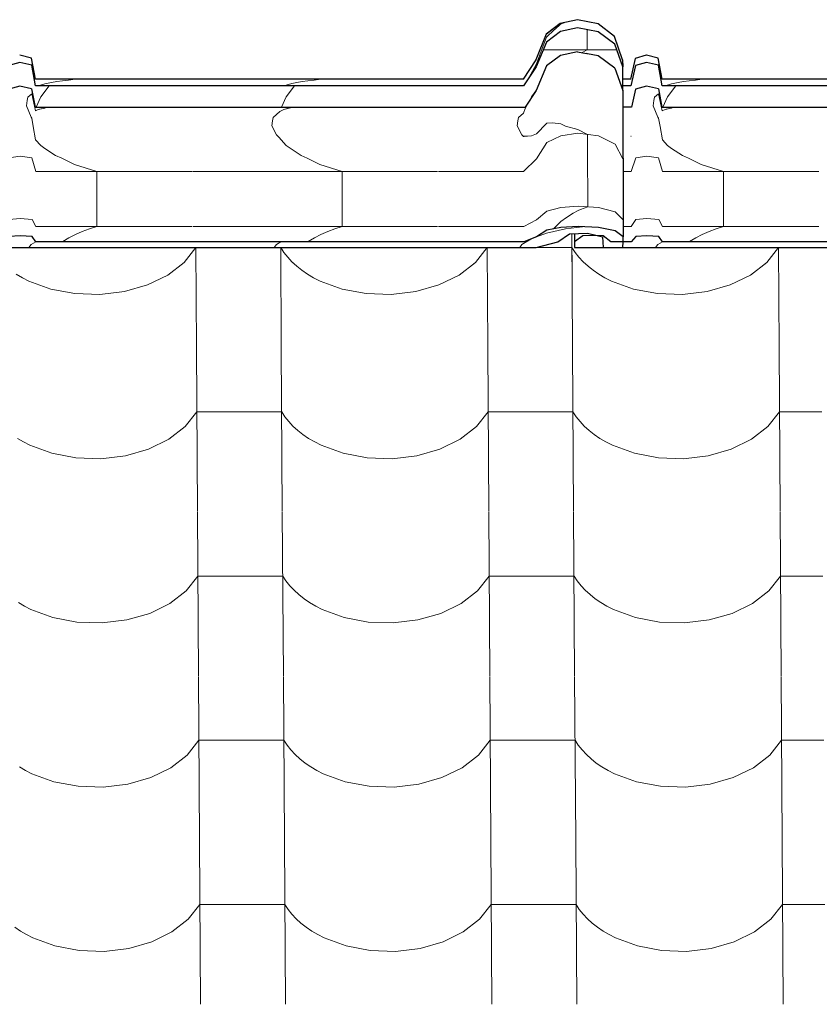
# Model space of a CAD drawing. Header units: millimetres. Extents: x -29001 to 109416, y -1251 to 13451.
# Tile 44 of 163: x -17804 to -17351, y 10428 to 10985. Entities that reach past the tile are written whole.
import ezdxf

# ---------------------------------------------------------------- set-up
doc = ezdxf.new("R2010")
doc.units = ezdxf.units.MM
doc.header["$MEASUREMENT"] = 0
for name, color, linetype in [('POHLED JIŽNÍ_1_Konstrukce - nosné', 7, 'Continuous'), ('POHLED JIŽNÍ_1_Nové_Konstrukce - krov', 7, 'Continuous'), ('POHLED JIŽNÍ_1_Nové_Konstrukce - střechy a skořepiny', 7, 'Continuous'), ('POHLED JIŽNÍ_1_Nové_Výplně - Povrchové', 7, 'Continuous')]:
    doc.layers.add(name, color=color, linetype=linetype)

# ---------------------------------------------------------------- blocks, each defined once
blk = doc.blocks.new('*X1', base_point=(-31394.74, -25864.88))
at = {"layer": 'POHLED JIŽNÍ_1_Nové_Výplně - Povrchové', "color": 21, "linetype": 'Continuous', "lineweight": 20, "true_color": 0xffaaaa}
for p, q in [((-17491.1, 10864.03), (-17490.7, 10799.61)), ((-17710.7, 10847.74), (-17704.11, 10856.09)), ((-17704.08, 10856.09), (-17703.73, 10799.61)), ((-17656.05, 10856.09), (-17655.7, 10799.61)), ((-17656.03, 10856.09), (-17654.21, 10853.33)), ((-17654.21, 10853.33), (-17652.07, 10850.64)), ((-17545.7, 10847.74), (-17539.12, 10856.09)), ((-17539.09, 10856.09), (-17538.73, 10799.61)), ((-17491.05, 10856.13), (-17511.12, 10856.13)), ((-17491.05, 10856.13), (-17489.21, 10853.33)), ((-17489.21, 10853.33), (-17487.07, 10850.64)), ((-17380.71, 10847.74), (-17374.12, 10856.09)), ((-17374.09, 10856.09), (-17373.74, 10799.61)), ((-17719.97, 10840.57), (-17710.7, 10847.74)), ((-17652.07, 10850.64), (-17649.65, 10848.05)), ((-17649.65, 10848.05), (-17646.95, 10845.59)), ((-17554.97, 10840.57), (-17545.7, 10847.74)), ((-17487.07, 10850.64), (-17484.65, 10848.05)), ((-17484.65, 10848.05), (-17481.95, 10845.59)), ((-17389.97, 10840.57), (-17380.71, 10847.74)), ((-17805.79, 10841.08), (-17802.37, 10839.06)), ((-17731.41, 10834.98), (-17719.97, 10840.57)), ((-17646.95, 10845.59), (-17644, 10843.26)), ((-17644, 10843.26), (-17640.8, 10841.08)), ((-17640.8, 10841.08), (-17637.37, 10839.06)), ((-17566.41, 10834.98), (-17554.97, 10840.57)), ((-17481.95, 10845.59), (-17479, 10843.26)), ((-17479, 10843.26), (-17475.8, 10841.08)), ((-17475.8, 10841.08), (-17472.37, 10839.06)), ((-17401.41, 10834.98), (-17389.97, 10840.57)), ((-17802.37, 10839.06), (-17798.74, 10837.21)), ((-17798.74, 10837.21), (-17786.26, 10832.64)), ((-17744.44, 10831.25), (-17731.41, 10834.98)), ((-17637.37, 10839.06), (-17633.74, 10837.21)), ((-17633.74, 10837.21), (-17621.27, 10832.64)), ((-17579.45, 10831.25), (-17566.41, 10834.98)), ((-17472.37, 10839.06), (-17468.74, 10837.21)), ((-17468.74, 10837.21), (-17456.27, 10832.64)), ((-17414.45, 10831.25), (-17401.41, 10834.98)), ((-17786.26, 10832.64), (-17772.59, 10830.05)), ((-17772.59, 10830.05), (-17758.41, 10829.58)), ((-17758.41, 10829.58), (-17744.44, 10831.25)), ((-17621.27, 10832.64), (-17607.59, 10830.05)), ((-17607.59, 10830.05), (-17593.41, 10829.58)), ((-17593.41, 10829.58), (-17579.45, 10831.25)), ((-17456.27, 10832.64), (-17442.59, 10830.05)), ((-17442.59, 10830.05), (-17428.41, 10829.58)), ((-17428.41, 10829.58), (-17414.45, 10831.25)), ((-17703.73, 10799.27), (-17703.15, 10706.6)), ((-17655.69, 10799.27), (-17655.12, 10706.6)), ((-17538.73, 10799.27), (-17538.15, 10706.6)), ((-17490.7, 10799.27), (-17490.12, 10706.6)), ((-17373.73, 10799.27), (-17373.15, 10706.6)), ((-17710.12, 10754.73), (-17703.5, 10763.12)), ((-17679.49, 10763.12), (-17703.5, 10763.12)), ((-17655.47, 10763.12), (-17679.49, 10763.12)), ((-17655.47, 10763.12), (-17653.63, 10760.33)), ((-17545.12, 10754.73), (-17538.51, 10763.12)), ((-17514.49, 10763.12), (-17538.51, 10763.12)), ((-17490.47, 10763.12), (-17514.49, 10763.12)), ((-17490.47, 10763.12), (-17488.63, 10760.33)), ((-17380.12, 10754.73), (-17373.51, 10763.12)), ((-17349.49, 10763.12), (-17373.51, 10763.12)), ((-17653.63, 10760.33), (-17651.49, 10757.63)), ((-17651.49, 10757.63), (-17649.07, 10755.04)), ((-17488.63, 10760.33), (-17486.49, 10757.63)), ((-17486.49, 10757.63), (-17484.07, 10755.04)), ((-17719.38, 10747.56), (-17710.12, 10754.73)), ((-17649.07, 10755.04), (-17646.37, 10752.58)), ((-17646.37, 10752.58), (-17643.41, 10750.25)), ((-17554.39, 10747.56), (-17545.12, 10754.73)), ((-17484.07, 10755.04), (-17481.37, 10752.58)), ((-17481.37, 10752.58), (-17478.42, 10750.25)), ((-17389.39, 10747.56), (-17380.12, 10754.73)), ((-17805.21, 10748.07), (-17801.79, 10746.05)), ((-17801.79, 10746.05), (-17798.16, 10744.21)), ((-17730.83, 10741.97), (-17719.38, 10747.56)), ((-17643.41, 10750.25), (-17640.22, 10748.07)), ((-17640.22, 10748.07), (-17636.79, 10746.05)), ((-17636.79, 10746.05), (-17633.16, 10744.21)), ((-17565.83, 10741.97), (-17554.39, 10747.56)), ((-17478.42, 10750.25), (-17475.22, 10748.07)), ((-17475.22, 10748.07), (-17471.79, 10746.05)), ((-17471.79, 10746.05), (-17468.16, 10744.21)), ((-17400.83, 10741.97), (-17389.39, 10747.56)), ((-17798.16, 10744.21), (-17785.68, 10739.63)), ((-17743.86, 10738.24), (-17730.83, 10741.97)), ((-17633.16, 10744.21), (-17620.69, 10739.63)), ((-17578.86, 10738.24), (-17565.83, 10741.97)), ((-17468.16, 10744.21), (-17455.69, 10739.63)), ((-17413.87, 10738.24), (-17400.83, 10741.97)), ((-17785.68, 10739.63), (-17772.01, 10737.05)), ((-17772.01, 10737.05), (-17757.83, 10736.57)), ((-17757.83, 10736.57), (-17743.86, 10738.24)), ((-17620.69, 10739.63), (-17607.01, 10737.05)), ((-17607.01, 10737.05), (-17592.83, 10736.57)), ((-17592.83, 10736.57), (-17578.86, 10738.24)), ((-17455.69, 10739.63), (-17442.01, 10737.05)), ((-17442.01, 10737.05), (-17427.83, 10736.57)), ((-17427.83, 10736.57), (-17413.87, 10738.24)), ((-17703.15, 10706.27), (-17702.57, 10613.59)), ((-17655.11, 10706.27), (-17654.53, 10613.59)), ((-17538.15, 10706.27), (-17537.57, 10613.59)), ((-17490.12, 10706.27), (-17489.54, 10613.59)), ((-17373.15, 10706.27), (-17372.57, 10613.59)), ((-17709.54, 10661.72), (-17702.92, 10670.11)), ((-17678.9, 10670.11), (-17702.92, 10670.11)), ((-17654.89, 10670.11), (-17678.9, 10670.11)), ((-17654.89, 10670.11), (-17653.05, 10667.32)), ((-17544.54, 10661.72), (-17537.92, 10670.11)), ((-17513.91, 10670.11), (-17537.92, 10670.11)), ((-17489.89, 10670.11), (-17513.91, 10670.11)), ((-17489.89, 10670.11), (-17488.05, 10667.32)), ((-17379.54, 10661.72), (-17372.93, 10670.11)), ((-17348.91, 10670.11), (-17372.93, 10670.11)), ((-17653.05, 10667.32), (-17650.91, 10664.62)), ((-17650.91, 10664.62), (-17648.48, 10662.03)), ((-17648.48, 10662.03), (-17645.79, 10659.57)), ((-17488.05, 10667.32), (-17485.91, 10664.62)), ((-17485.91, 10664.62), (-17483.49, 10662.03)), ((-17483.49, 10662.03), (-17480.79, 10659.57)), ((-17718.8, 10654.55), (-17709.54, 10661.72)), ((-17645.79, 10659.57), (-17642.83, 10657.24)), ((-17642.83, 10657.24), (-17639.63, 10655.06)), ((-17553.8, 10654.55), (-17544.54, 10661.72)), ((-17480.79, 10659.57), (-17477.83, 10657.24)), ((-17477.83, 10657.24), (-17474.64, 10655.06)), ((-17388.81, 10654.55), (-17379.54, 10661.72)), ((-17804.63, 10655.06), (-17801.21, 10653.04)), ((-17801.21, 10653.04), (-17797.57, 10651.2)), ((-17797.57, 10651.2), (-17785.1, 10646.62)), ((-17730.24, 10648.96), (-17718.8, 10654.55)), ((-17639.63, 10655.06), (-17636.21, 10653.04)), ((-17636.21, 10653.04), (-17632.58, 10651.2)), ((-17632.58, 10651.2), (-17620.1, 10646.62)), ((-17565.25, 10648.96), (-17553.8, 10654.55)), ((-17474.64, 10655.06), (-17471.21, 10653.04)), ((-17471.21, 10653.04), (-17467.58, 10651.2)), ((-17467.58, 10651.2), (-17455.11, 10646.62)), ((-17400.25, 10648.96), (-17388.81, 10654.55)), ((-17785.1, 10646.62), (-17771.43, 10644.04)), ((-17757.24, 10643.57), (-17743.28, 10645.24)), ((-17743.28, 10645.24), (-17730.24, 10648.96)), ((-17620.1, 10646.62), (-17606.43, 10644.04)), ((-17592.25, 10643.57), (-17578.28, 10645.24)), ((-17578.28, 10645.24), (-17565.25, 10648.96)), ((-17455.11, 10646.62), (-17441.43, 10644.04)), ((-17427.25, 10643.57), (-17413.29, 10645.24)), ((-17413.29, 10645.24), (-17400.25, 10648.96)), ((-17771.43, 10644.04), (-17757.24, 10643.57)), ((-17606.43, 10644.04), (-17592.25, 10643.57)), ((-17441.43, 10644.04), (-17427.25, 10643.57)), ((-17702.57, 10613.26), (-17701.99, 10520.58)), ((-17654.53, 10613.26), (-17653.95, 10520.58)), ((-17537.57, 10613.26), (-17536.99, 10520.58)), ((-17489.53, 10613.26), (-17488.95, 10520.58)), ((-17372.57, 10613.26), (-17371.99, 10520.58)), ((-17708.96, 10568.71), (-17702.34, 10577.1)), ((-17678.32, 10577.1), (-17702.34, 10577.1)), ((-17654.31, 10577.1), (-17678.32, 10577.1)), ((-17654.31, 10577.1), (-17652.46, 10574.31)), ((-17652.46, 10574.31), (-17650.33, 10571.61)), ((-17543.96, 10568.71), (-17537.34, 10577.1)), ((-17513.33, 10577.1), (-17537.34, 10577.1)), ((-17489.31, 10577.1), (-17513.33, 10577.1)), ((-17489.31, 10577.1), (-17487.47, 10574.31)), ((-17487.47, 10574.31), (-17485.33, 10571.61)), ((-17378.96, 10568.71), (-17372.35, 10577.1)), ((-17348.33, 10577.1), (-17372.35, 10577.1)), ((-17718.22, 10561.54), (-17708.96, 10568.71)), ((-17650.33, 10571.61), (-17647.9, 10569.02)), ((-17647.9, 10569.02), (-17645.21, 10566.56)), ((-17553.22, 10561.54), (-17543.96, 10568.71)), ((-17485.33, 10571.61), (-17482.9, 10569.02)), ((-17482.9, 10569.02), (-17480.21, 10566.56)), ((-17388.23, 10561.54), (-17378.96, 10568.71)), ((-17804.05, 10562.05), (-17800.63, 10560.04)), ((-17729.66, 10555.95), (-17718.22, 10561.54)), ((-17645.21, 10566.56), (-17642.25, 10564.23)), ((-17642.25, 10564.23), (-17639.05, 10562.05)), ((-17639.05, 10562.05), (-17635.63, 10560.04)), ((-17564.67, 10555.95), (-17553.22, 10561.54)), ((-17480.21, 10566.56), (-17477.25, 10564.23)), ((-17477.25, 10564.23), (-17474.05, 10562.05)), ((-17474.05, 10562.05), (-17470.63, 10560.04)), ((-17399.67, 10555.95), (-17388.23, 10561.54)), ((-17800.63, 10560.04), (-17796.99, 10558.19)), ((-17796.99, 10558.19), (-17784.52, 10553.61)), ((-17742.7, 10552.23), (-17729.66, 10555.95)), ((-17635.63, 10560.04), (-17631.99, 10558.19)), ((-17631.99, 10558.19), (-17619.52, 10553.61)), ((-17577.7, 10552.23), (-17564.67, 10555.95)), ((-17470.63, 10560.04), (-17467, 10558.19)), ((-17467, 10558.19), (-17454.53, 10553.61)), ((-17412.7, 10552.23), (-17399.67, 10555.95)), ((-17784.52, 10553.61), (-17770.84, 10551.03)), ((-17770.84, 10551.03), (-17756.66, 10550.56)), ((-17756.66, 10550.56), (-17742.7, 10552.23)), ((-17619.52, 10553.61), (-17605.85, 10551.03)), ((-17605.85, 10551.03), (-17591.67, 10550.56)), ((-17591.67, 10550.56), (-17577.7, 10552.23)), ((-17454.53, 10553.61), (-17440.85, 10551.03)), ((-17440.85, 10551.03), (-17426.67, 10550.56)), ((-17426.67, 10550.56), (-17412.7, 10552.23)), ((-17701.98, 10520.25), (-17701.41, 10427.57)), ((-17653.95, 10520.25), (-17653.37, 10427.57)), ((-17536.99, 10520.25), (-17536.41, 10427.57)), ((-17488.95, 10520.25), (-17488.37, 10427.57)), ((-17371.99, 10520.25), (-17371.41, 10427.57)), ((-17708.37, 10475.7), (-17701.76, 10484.09)), ((-17677.74, 10484.09), (-17701.76, 10484.09)), ((-17653.72, 10484.09), (-17677.74, 10484.09)), ((-17653.72, 10484.09), (-17651.88, 10481.3)), ((-17543.38, 10475.7), (-17536.76, 10484.09)), ((-17512.74, 10484.09), (-17536.76, 10484.09)), ((-17488.73, 10484.09), (-17512.74, 10484.09)), ((-17488.73, 10484.09), (-17486.89, 10481.3)), ((-17378.38, 10475.7), (-17371.76, 10484.09)), ((-17347.75, 10484.09), (-17371.76, 10484.09)), ((-17651.88, 10481.3), (-17649.74, 10478.6)), ((-17649.74, 10478.6), (-17647.32, 10476.01)), ((-17486.89, 10481.3), (-17484.75, 10478.6)), ((-17484.75, 10478.6), (-17482.32, 10476.01)), ((-17717.64, 10468.53), (-17708.37, 10475.7)), ((-17647.32, 10476.01), (-17644.62, 10473.55)), ((-17644.62, 10473.55), (-17641.67, 10471.22)), ((-17552.64, 10468.53), (-17543.38, 10475.7)), ((-17482.32, 10476.01), (-17479.63, 10473.55)), ((-17479.63, 10473.55), (-17476.67, 10471.22)), ((-17387.64, 10468.53), (-17378.38, 10475.7)), ((-17806.67, 10471.22), (-17803.47, 10469.04)), ((-17803.47, 10469.04), (-17800.04, 10467.03)), ((-17800.04, 10467.03), (-17796.41, 10465.18)), ((-17729.08, 10462.94), (-17717.64, 10468.53)), ((-17641.67, 10471.22), (-17638.47, 10469.04)), ((-17638.47, 10469.04), (-17635.05, 10467.03)), ((-17635.05, 10467.03), (-17631.41, 10465.18)), ((-17564.08, 10462.94), (-17552.64, 10468.53)), ((-17476.67, 10471.22), (-17473.47, 10469.04)), ((-17473.47, 10469.04), (-17470.05, 10467.03)), ((-17470.05, 10467.03), (-17466.42, 10465.18)), ((-17399.09, 10462.94), (-17387.64, 10468.53)), ((-17796.41, 10465.18), (-17783.94, 10460.61)), ((-17742.12, 10459.22), (-17729.08, 10462.94)), ((-17631.41, 10465.18), (-17618.94, 10460.61)), ((-17577.12, 10459.22), (-17564.08, 10462.94)), ((-17466.42, 10465.18), (-17453.94, 10460.61)), ((-17412.12, 10459.22), (-17399.09, 10462.94)), ((-17783.94, 10460.61), (-17770.26, 10458.02)), ((-17770.26, 10458.02), (-17756.08, 10457.55)), ((-17756.08, 10457.55), (-17742.12, 10459.22)), ((-17618.94, 10460.61), (-17605.27, 10458.02)), ((-17605.27, 10458.02), (-17591.08, 10457.55)), ((-17591.08, 10457.55), (-17577.12, 10459.22)), ((-17453.94, 10460.61), (-17440.27, 10458.02)), ((-17440.27, 10458.02), (-17426.09, 10457.55)), ((-17426.09, 10457.55), (-17412.12, 10459.22))]:
    blk.add_line(p, q, dxfattribs=at)
blk = doc.blocks.new('*X2', base_point=(-31394.74, -25864.88))
at = {"layer": 'POHLED JIŽNÍ_1_Nové_Konstrukce - střechy a skořepiny', "color": 21, "linetype": 'Continuous', "lineweight": 20, "true_color": 0xffaaaa}
for p, q in [((-17491.1, 10864.03), (-17490.95, 10839.73)), ((-17710.7, 10847.74), (-17704.11, 10856.09)), ((-17704.08, 10856.09), (-17704.03, 10847.12)), ((-17656.05, 10856.09), (-17655.99, 10847.04)), ((-17656.03, 10856.09), (-17654.21, 10853.33)), ((-17654.21, 10853.33), (-17652.07, 10850.64)), ((-17545.7, 10847.74), (-17539.12, 10856.09)), ((-17539.09, 10856.09), (-17539.03, 10846.87)), ((-17491.05, 10856.13), (-17511.12, 10856.13)), ((-17491.05, 10856.13), (-17489.21, 10853.33)), ((-17489.21, 10853.33), (-17487.07, 10850.64)), ((-17380.71, 10847.74), (-17374.12, 10856.09)), ((-17374.09, 10856.09), (-17374.03, 10846.62)), ((-17711.49, 10847.13), (-17710.7, 10847.74)), ((-17652.07, 10850.64), (-17649.65, 10848.05)), ((-17649.65, 10848.05), (-17648.53, 10847.03)), ((-17546.82, 10846.88), (-17545.7, 10847.74)), ((-17487.07, 10850.64), (-17484.65, 10848.05)), ((-17484.65, 10848.05), (-17481.95, 10845.59)), ((-17382.14, 10846.63), (-17380.71, 10847.74)), ((-17481.95, 10845.59), (-17479.87, 10843.95))]:
    blk.add_line(p, q, dxfattribs=at)

msp = doc.modelspace()

# ---------------------------------------------------------------- linework, layer by layer
at = {"layer": 'POHLED JIŽNÍ_1_Nové_Konstrukce - krov', "color": 1, "linetype": 'Continuous', "lineweight": 25}
for p, q in [((-17497.72, 10983.03), (-17505.58, 10976.93)), ((-17487.99, 10985.2), (-17497.72, 10983.03)), ((-17487.86, 10980.54), (-17497.59, 10978.44)), ((-17476.27, 10982.9), (-17487.92, 10985.2)), ((-17476.2, 10978.31), (-17487.86, 10980.54)), ((-17466.88, 10975.64), (-17476.27, 10982.9)), ((-17505.58, 10976.93), (-17511.45, 10962.56)), ((-17497.59, 10978.44), (-17505.46, 10972.52)), ((-17466.82, 10971.28), (-17476.2, 10978.31)), ((-17462.35, 10962.56), (-17466.88, 10975.64)), ((-17505.46, 10972.52), (-17511.34, 10958.59)), ((-17462.29, 10958.59), (-17466.82, 10971.28)), ((-17797.15, 10963.47), (-17803.87, 10965.04)), ((-17794.96, 10951.44), (-17797.15, 10963.47)), ((-17497.6, 10964.91), (-17505.47, 10959)), ((-17487.87, 10967.02), (-17497.6, 10964.91)), ((-17487.87, 10967.02), (-17482.8, 10966.05)), ((-17482.22, 10965.94), (-17482.8, 10966.05)), ((-17482.38, 10966.08), (-17482.22, 10965.94)), ((-17476.21, 10964.79), (-17482.22, 10965.94)), ((-17466.83, 10957.75), (-17476.21, 10964.79)), ((-17455.17, 10963.3), (-17457.83, 10951.44)), ((-17448.93, 10965.04), (-17455.17, 10963.3)), ((-17442.15, 10963.47), (-17448.87, 10965.04)), ((-17439.96, 10951.44), (-17442.15, 10963.47)), ((-17803.81, 10961), (-17810.05, 10959.31)), ((-17797.09, 10959.47), (-17803.81, 10961)), ((-17794.91, 10947.81), (-17797.09, 10959.47)), ((-17511.45, 10962.56), (-17518.67, 10951.44)), ((-17511.34, 10958.59), (-17518.56, 10947.81)), ((-17505.47, 10959), (-17511.35, 10945.07)), ((-17466.83, 10957.75), (-17462.3, 10945.07)), ((-17462.35, 10962.56), (-17462.29, 10958.59)), ((-17462.3, 10947.81), (-17462.29, 10958.59)), ((-17455.05, 10959.31), (-17457.73, 10947.81)), ((-17448.82, 10961), (-17455.05, 10959.31)), ((-17442.09, 10959.47), (-17448.82, 10961)), ((-17439.91, 10947.81), (-17442.09, 10959.47)), ((-17803.82, 10947.48), (-17810.06, 10945.79)), ((-17797.1, 10945.95), (-17803.82, 10947.48)), ((-17789.72, 10951.44), (-17794.96, 10951.44)), ((-17789.67, 10947.81), (-17794.91, 10947.81)), ((-17524.15, 10951.44), (-17789.72, 10951.44)), ((-17524.1, 10947.81), (-17789.67, 10947.81)), ((-17518.61, 10951.44), (-17524.15, 10951.44)), ((-17518.56, 10947.81), (-17524.1, 10947.81)), ((-17457.73, 10947.81), (-17463.28, 10947.81)), ((-17457.78, 10951.44), (-17462.3, 10951.44)), ((-17462.3, 10945.07), (-17462.3, 10947.81)), ((-17448.82, 10947.48), (-17455.06, 10945.79)), ((-17442.1, 10945.95), (-17448.82, 10947.48)), ((-17434.73, 10951.44), (-17439.96, 10951.44)), ((-17434.67, 10947.81), (-17439.91, 10947.81)), ((-17169.16, 10951.44), (-17434.73, 10951.44)), ((-17169.1, 10947.81), (-17434.67, 10947.81)), ((-17797.1, 10945.95), (-17795.19, 10935.71)), ((-17511.35, 10945.07), (-17517.62, 10935.71)), ((-17462.3, 10945.07), (-17462.25, 10938.09)), ((-17455.06, 10945.79), (-17457.4, 10935.71)), ((-17442.1, 10945.95), (-17440.19, 10935.71)), ((-17795.19, 10935.71), (-17517.62, 10935.71)), ((-17462.25, 10938.09), (-17462.21, 10927.87)), ((-17457.4, 10935.71), (-17462.24, 10935.71)), ((-17440.19, 10935.71), (-17162.62, 10935.71)), ((-17462.21, 10927.87), (-17462.17, 10914.75)), ((-17462.17, 10914.75), (-17462.14, 10899.1)), ((-17462.14, 10899.1), (-17462.11, 10881.41)), ((-17462.11, 10881.41), (-17462.1, 10862.22)), ((-17803.62, 10862.87), (-17809.86, 10862.41)), ((-17796.89, 10862.46), (-17803.62, 10862.87)), ((-17505.24, 10865.95), (-17511.14, 10862.22)), ((-17497.36, 10867.54), (-17505.24, 10865.95)), ((-17499.14, 10859.33), (-17492.48, 10864)), ((-17487.62, 10868.1), (-17497.36, 10867.54)), ((-17492.48, 10864), (-17482.17, 10864.23)), ((-17489.67, 10864.06), (-17489.67, 10859.33)), ((-17484.91, 10862.76), (-17489.67, 10859.33)), ((-17475.97, 10867.5), (-17487.62, 10868.1)), ((-17478.87, 10863.02), (-17484.91, 10862.76)), ((-17482.17, 10864.23), (-17476.73, 10862.92)), ((-17473.31, 10862.76), (-17478.87, 10863.02)), ((-17476.73, 10862.92), (-17473.83, 10862.22)), ((-17466.6, 10865.62), (-17475.97, 10867.5)), ((-17468.96, 10859.33), (-17473.31, 10862.76)), ((-17462.1, 10862.22), (-17466.6, 10865.62)), ((-17448.62, 10862.87), (-17454.86, 10862.41)), ((-17441.9, 10862.46), (-17448.62, 10862.87)), ((-17794.73, 10859.33), (-17796.89, 10862.46)), ((-17789.5, 10859.33), (-17794.73, 10859.33)), ((-17523.93, 10859.33), (-17789.5, 10859.33)), ((-17518.39, 10859.33), (-17523.93, 10859.33)), ((-17511.14, 10862.22), (-17518.39, 10859.33)), ((-17511.26, 10856.09), (-17499.14, 10859.33)), ((-17489.67, 10859.33), (-17489.55, 10856.09)), ((-17473.83, 10862.22), (-17473.32, 10856.09)), ((-17463.78, 10859.33), (-17468.96, 10859.33)), ((-17457.55, 10859.33), (-17463.78, 10859.33)), ((-17462.15, 10856.09), (-17462.12, 10859.33)), ((-17462.12, 10859.33), (-17462.1, 10862.22)), ((-17454.86, 10862.41), (-17457.55, 10859.33)), ((-17439.74, 10859.33), (-17441.9, 10862.46)), ((-17434.5, 10859.33), (-17439.74, 10859.33)), ((-17168.93, 10859.33), (-17434.5, 10859.33)), ((-17817.15, 10856.09), (-17802.4, 10856.09)), ((-17802.4, 10856.09), (-17511.26, 10856.09)), ((-17489.55, 10856.09), (-17474.61, 10856.09)), ((-17474.61, 10856.09), (-17473.32, 10856.09)), ((-17473.32, 10856.09), (-17462.15, 10856.09)), ((-17462.15, 10856.09), (-17447.4, 10856.09)), ((-17447.4, 10856.09), (-17156.26, 10856.09))]:
    msp.add_line(p, q, dxfattribs=at)
at = {"layer": 'POHLED JIŽNÍ_1_Nové_Konstrukce - krov', "color": 21, "linetype": 'Continuous', "lineweight": 20, "true_color": 0xffaaaa}
for p, q in [((-17497.67, 10983.03), (-17505.54, 10976.93)), ((-17498.16, 10982.11), (-17501.64, 10978.88)), ((-17497.64, 10982.59), (-17498.16, 10982.11)), ((-17487.94, 10985.2), (-17497.67, 10983.03)), ((-17494.49, 10983.72), (-17497.64, 10982.59)), ((-17494.41, 10983.75), (-17494.49, 10983.72)), ((-17490.63, 10984.6), (-17494.41, 10983.75)), ((-17487.93, 10985.2), (-17490.63, 10984.6)), ((-17505.54, 10976.93), (-17511.41, 10962.56)), ((-17505.54, 10976.93), (-17511.41, 10962.56)), ((-17505.5, 10975.21), (-17507.9, 10968.92)), ((-17505.5, 10975.21), (-17507.9, 10968.92)), ((-17504.89, 10975.8), (-17505.5, 10975.21)), ((-17501.64, 10978.88), (-17504.89, 10975.8)), ((-17482.36, 10979.49), (-17482.36, 10968.08)), ((-17507.9, 10968.92), (-17510.65, 10961.67)), ((-17507.9, 10968.92), (-17510.65, 10961.67)), ((-17465.68, 10968.08), (-17507.34, 10968.08)), ((-17485.36, 10966.54), (-17482.36, 10968.08)), ((-17455.12, 10963.3), (-17457.79, 10951.44)), ((-17455.12, 10963.3), (-17457.79, 10951.44)), ((-17448.89, 10965.04), (-17455.12, 10963.3)), ((-17511.41, 10962.56), (-17518.63, 10951.44)), ((-17511.41, 10962.56), (-17518.63, 10951.44)), ((-17511.35, 10959.77), (-17515.32, 10952.65)), ((-17511.35, 10959.77), (-17515.32, 10952.65)), ((-17510.65, 10961.67), (-17511.35, 10959.77)), ((-17510.65, 10961.67), (-17511.35, 10959.77)), ((-17789.69, 10948.8), (-17793.32, 10947.81)), ((-17791.99, 10941.56), (-17787.27, 10947.81)), ((-17788.66, 10949.08), (-17789.69, 10948.8)), ((-17785.9, 10949.62), (-17788.66, 10949.08)), ((-17782.89, 10950.12), (-17785.9, 10949.62)), ((-17779.64, 10950.6), (-17782.89, 10950.12)), ((-17776.17, 10951.03), (-17779.64, 10950.6)), ((-17772.5, 10951.43), (-17776.17, 10951.03)), ((-17772.42, 10951.44), (-17772.5, 10951.43)), ((-17649.66, 10949.08), (-17654.32, 10947.81)), ((-17652.99, 10941.56), (-17648.27, 10947.81)), ((-17646.9, 10949.62), (-17649.66, 10949.08)), ((-17643.89, 10950.12), (-17646.9, 10949.62)), ((-17640.64, 10950.6), (-17643.89, 10950.12)), ((-17637.17, 10951.03), (-17640.64, 10950.6)), ((-17633.5, 10951.43), (-17637.17, 10951.03)), ((-17633.42, 10951.44), (-17633.5, 10951.43)), ((-17434.69, 10948.8), (-17438.32, 10947.81)), ((-17436.99, 10941.56), (-17432.27, 10947.81)), ((-17433.66, 10949.08), (-17434.69, 10948.8)), ((-17430.9, 10949.62), (-17433.66, 10949.08)), ((-17427.89, 10950.12), (-17430.9, 10949.62)), ((-17424.65, 10950.6), (-17427.89, 10950.12)), ((-17421.17, 10951.03), (-17424.65, 10950.6)), ((-17417.5, 10951.43), (-17421.17, 10951.03)), ((-17417.42, 10951.44), (-17417.5, 10951.43)), ((-17799.31, 10941.37), (-17799.63, 10939.46)), ((-17797.08, 10943.16), (-17799.31, 10941.37)), ((-17795.47, 10936.24), (-17797.08, 10943.16)), ((-17794.57, 10935.71), (-17791.99, 10941.56)), ((-17655.57, 10935.71), (-17652.99, 10941.56)), ((-17514.54, 10940.31), (-17513.99, 10941.56)), ((-17514.54, 10940.31), (-17513.99, 10941.56)), ((-17513.99, 10941.56), (-17511.35, 10945.07)), ((-17513.99, 10941.56), (-17511.43, 10944.94)), ((-17444.31, 10941.37), (-17444.63, 10939.46)), ((-17442.08, 10943.16), (-17444.31, 10941.37)), ((-17440.47, 10936.24), (-17442.08, 10943.16)), ((-17439.57, 10935.71), (-17436.99, 10941.56)), ((-17799.63, 10939.46), (-17799.98, 10936.42)), ((-17799.98, 10936.42), (-17797.46, 10930.02)), ((-17794.91, 10933.53), (-17795.47, 10936.24)), ((-17789.69, 10935.16), (-17793.33, 10934.29)), ((-17789.69, 10935.16), (-17792.67, 10934.44)), ((-17788.66, 10935.41), (-17789.69, 10935.16)), ((-17788.66, 10935.41), (-17789.69, 10935.16)), ((-17786.88, 10935.71), (-17788.66, 10935.41)), ((-17786.88, 10935.71), (-17788.66, 10935.41)), ((-17649.66, 10935.41), (-17654.33, 10934.29)), ((-17649.66, 10935.41), (-17653.67, 10934.44)), ((-17647.88, 10935.71), (-17649.66, 10935.41)), ((-17647.88, 10935.71), (-17649.66, 10935.41)), ((-17515.33, 10939.13), (-17517.47, 10934.88)), ((-17515.33, 10939.13), (-17517.47, 10934.88)), ((-17444.63, 10939.46), (-17444.98, 10936.42)), ((-17444.98, 10936.42), (-17442.47, 10930.02)), ((-17439.91, 10933.53), (-17440.47, 10936.24)), ((-17434.7, 10935.16), (-17438.33, 10934.29)), ((-17434.7, 10935.16), (-17437.67, 10934.44)), ((-17433.67, 10935.41), (-17434.7, 10935.16)), ((-17433.67, 10935.41), (-17434.7, 10935.16)), ((-17431.88, 10935.71), (-17433.67, 10935.41)), ((-17431.88, 10935.71), (-17433.67, 10935.41)), ((-17797.46, 10930.02), (-17797.01, 10929.48)), ((-17793.33, 10934.29), (-17794.91, 10933.53)), ((-17660.32, 10929.74), (-17660.65, 10927.97)), ((-17656.48, 10933.27), (-17660.32, 10929.74)), ((-17654.33, 10934.29), (-17656.48, 10933.27)), ((-17521.32, 10929.74), (-17521.65, 10927.97)), ((-17521.32, 10929.74), (-17521.65, 10927.97)), ((-17518.56, 10932.27), (-17521.32, 10929.74)), ((-17518.56, 10932.27), (-17521.32, 10929.74)), ((-17517.47, 10934.88), (-17518.56, 10932.27)), ((-17517.47, 10934.88), (-17518.56, 10932.27)), ((-17442.47, 10930.02), (-17442.01, 10929.48)), ((-17438.33, 10934.29), (-17439.91, 10933.53)), ((-17797.01, 10929.48), (-17796.15, 10924.69)), ((-17796.15, 10924.69), (-17794.83, 10917.22)), ((-17660.65, 10927.97), (-17661, 10925.18)), ((-17661, 10925.18), (-17658.48, 10919.9)), ((-17521.65, 10927.97), (-17522, 10925.18)), ((-17521.65, 10927.97), (-17522, 10925.18)), ((-17522, 10925.18), (-17519.48, 10919.9)), ((-17522, 10925.18), (-17519.48, 10919.9)), ((-17511.23, 10920.57), (-17505.48, 10926.48)), ((-17511.23, 10920.57), (-17505.48, 10926.48)), ((-17505.48, 10926.48), (-17505.33, 10926.67)), ((-17505.48, 10926.48), (-17505.33, 10926.67)), ((-17505.33, 10926.67), (-17502.05, 10926.74)), ((-17502.05, 10926.74), (-17497.44, 10926.26)), ((-17497.44, 10926.26), (-17494.74, 10924.9)), ((-17494.74, 10924.9), (-17487.7, 10923.1)), ((-17442.01, 10929.48), (-17441.15, 10924.69)), ((-17441.15, 10924.69), (-17439.83, 10917.22)), ((-17658.48, 10919.9), (-17657.16, 10918.73)), ((-17657.16, 10918.73), (-17652.89, 10913.88)), ((-17519.48, 10919.9), (-17518.49, 10919.03)), ((-17519.48, 10919.9), (-17518.49, 10919.03)), ((-17518.49, 10919.03), (-17513.88, 10919.36)), ((-17518.49, 10919.03), (-17518.16, 10919.15)), ((-17518.16, 10919.15), (-17513.88, 10919.36)), ((-17513.88, 10919.36), (-17511.23, 10920.57)), ((-17513.88, 10919.36), (-17511.23, 10920.57)), ((-17497.42, 10919.48), (-17505.3, 10915.59)), ((-17487.69, 10920.87), (-17497.42, 10919.48)), ((-17487.7, 10923.1), (-17482.19, 10920.17)), ((-17476.04, 10919.4), (-17487.69, 10920.87)), ((-17482.17, 10911.51), (-17482.19, 10920.17)), ((-17466.67, 10914.77), (-17476.04, 10919.4)), ((-17794.83, 10917.22), (-17791.89, 10913.88)), ((-17791.89, 10913.88), (-17789.58, 10912.34)), ((-17652.89, 10913.88), (-17644.52, 10908.3)), ((-17505.3, 10915.59), (-17511.2, 10906.42)), ((-17505.3, 10915.59), (-17511.2, 10906.42)), ((-17462.15, 10906.42), (-17466.67, 10914.77)), ((-17439.83, 10917.22), (-17436.9, 10913.88)), ((-17436.9, 10913.88), (-17434.58, 10912.34)), ((-17803.67, 10908), (-17809.91, 10906.89)), ((-17796.95, 10906.99), (-17803.67, 10908)), ((-17789.58, 10912.34), (-17783.52, 10908.3)), ((-17783.52, 10908.3), (-17780.09, 10906.85)), ((-17644.52, 10908.3), (-17641.09, 10906.85)), ((-17482.16, 10900.69), (-17482.17, 10911.51)), ((-17448.68, 10908), (-17454.92, 10906.89)), ((-17441.95, 10906.99), (-17448.68, 10908)), ((-17434.58, 10912.34), (-17428.52, 10908.3)), ((-17428.52, 10908.3), (-17425.09, 10906.85)), ((-17794.79, 10899.31), (-17796.95, 10906.99)), ((-17780.09, 10906.85), (-17772.79, 10903.17)), ((-17772.79, 10903.17), (-17760.25, 10899.31)), ((-17641.09, 10906.85), (-17633.79, 10903.17)), ((-17633.79, 10903.17), (-17621.25, 10899.31)), ((-17511.2, 10906.42), (-17518.44, 10899.31)), ((-17511.2, 10906.42), (-17518.44, 10899.31)), ((-17454.92, 10906.89), (-17457.61, 10899.31)), ((-17454.92, 10906.89), (-17457.61, 10899.31)), ((-17439.79, 10899.31), (-17441.95, 10906.99)), ((-17425.09, 10906.85), (-17417.79, 10903.17)), ((-17417.79, 10903.17), (-17405.25, 10899.31)), ((-17789.55, 10899.31), (-17794.79, 10899.31)), ((-17706.22, 10899.31), (-17789.55, 10899.31)), ((-17760.24, 10892.7), (-17760.25, 10899.31)), ((-17567.22, 10899.31), (-17705.72, 10899.31)), ((-17621.24, 10892.7), (-17621.25, 10899.31)), ((-17523.98, 10899.31), (-17566.72, 10899.31)), ((-17518.44, 10899.31), (-17523.98, 10899.31)), ((-17518.44, 10899.31), (-17523.46, 10899.31)), ((-17482.14, 10890.56), (-17482.16, 10900.69)), ((-17457.61, 10899.31), (-17462.14, 10899.31)), ((-17457.61, 10899.31), (-17462.14, 10899.31)), ((-17434.55, 10899.31), (-17439.79, 10899.31)), ((-17351.22, 10899.31), (-17434.55, 10899.31)), ((-17405.24, 10892.7), (-17405.25, 10899.31)), ((-17760.23, 10884.44), (-17760.24, 10892.7)), ((-17621.23, 10884.44), (-17621.24, 10892.7)), ((-17482.13, 10879.19), (-17482.14, 10890.56)), ((-17405.23, 10884.44), (-17405.24, 10892.7)), ((-17760.22, 10876.69), (-17760.23, 10884.44)), ((-17621.22, 10876.69), (-17621.23, 10884.44)), ((-17487.63, 10879.56), (-17497.37, 10878.82)), ((-17475.98, 10878.77), (-17487.63, 10879.56)), ((-17405.22, 10876.69), (-17405.23, 10884.44)), ((-17760.21, 10868.01), (-17760.22, 10876.69)), ((-17621.21, 10868.01), (-17621.22, 10876.69)), ((-17505.25, 10876.73), (-17511.15, 10871.82)), ((-17505.25, 10876.73), (-17511.15, 10871.82)), ((-17497.37, 10878.82), (-17505.25, 10876.73)), ((-17490.33, 10875.68), (-17494.2, 10873.17)), ((-17487.63, 10877.2), (-17490.33, 10875.68)), ((-17486.3, 10877.77), (-17487.63, 10877.2)), ((-17482.13, 10879.19), (-17486.3, 10877.77)), ((-17466.61, 10876.29), (-17475.98, 10878.77)), ((-17462.1, 10871.82), (-17466.61, 10876.29)), ((-17405.21, 10868.01), (-17405.22, 10876.69)), ((-17803.62, 10872.67), (-17809.87, 10872.07)), ((-17796.9, 10872.13), (-17803.62, 10872.67)), ((-17794.74, 10868.01), (-17796.9, 10872.13)), ((-17511.15, 10871.82), (-17518.4, 10868.01)), ((-17511.15, 10871.82), (-17518.4, 10868.01)), ((-17497.88, 10870.37), (-17501.36, 10866.94)), ((-17497.36, 10870.83), (-17497.88, 10870.37)), ((-17494.2, 10873.17), (-17497.36, 10870.83)), ((-17454.87, 10872.07), (-17457.56, 10868.01)), ((-17454.87, 10872.07), (-17457.56, 10868.01)), ((-17448.63, 10872.67), (-17454.87, 10872.07)), ((-17441.9, 10872.13), (-17448.63, 10872.67)), ((-17439.74, 10868.01), (-17441.9, 10872.13)), ((-17789.51, 10868.01), (-17794.74, 10868.01)), ((-17706.17, 10868.01), (-17789.51, 10868.01)), ((-17772.27, 10863.5), (-17775.95, 10861.6)), ((-17768.41, 10865.21), (-17772.27, 10863.5)), ((-17764.38, 10866.72), (-17768.41, 10865.21)), ((-17760.21, 10868.01), (-17764.38, 10866.72)), ((-17567.17, 10868.01), (-17705.67, 10868.01)), ((-17633.28, 10863.5), (-17636.96, 10861.6)), ((-17629.41, 10865.21), (-17633.28, 10863.5)), ((-17625.38, 10866.72), (-17629.41, 10865.21)), ((-17621.21, 10868.01), (-17625.38, 10866.72)), ((-17523.94, 10868.01), (-17566.67, 10868.01)), ((-17523.94, 10868.01), (-17525.13, 10868.01)), ((-17518.4, 10868.01), (-17523.94, 10868.01)), ((-17518.4, 10868.01), (-17523.94, 10868.01)), ((-17511.23, 10862.19), (-17505.41, 10864.25)), ((-17511.23, 10862.19), (-17505.41, 10864.25)), ((-17505.41, 10864.25), (-17494.67, 10866.66)), ((-17505.41, 10864.25), (-17494.67, 10866.66)), ((-17501.36, 10866.94), (-17501.6, 10866.69)), ((-17494.67, 10866.66), (-17485.12, 10867.97)), ((-17494.67, 10866.66), (-17485.12, 10867.97)), ((-17457.56, 10868.01), (-17462.1, 10868.01)), ((-17457.56, 10868.01), (-17462.1, 10868.01)), ((-17434.51, 10868.01), (-17439.74, 10868.01)), ((-17351.18, 10868.01), (-17434.51, 10868.01)), ((-17417.28, 10863.5), (-17420.96, 10861.6)), ((-17413.41, 10865.21), (-17417.28, 10863.5)), ((-17409.38, 10866.72), (-17413.41, 10865.21)), ((-17405.21, 10868.01), (-17409.38, 10866.72)), ((-17798.65, 10856.09), (-17797.39, 10857.9)), ((-17798.65, 10856.09), (-17797.39, 10857.9)), ((-17797.39, 10857.9), (-17794.82, 10859.45)), ((-17797.39, 10857.9), (-17794.82, 10859.45)), ((-17779.43, 10859.5), (-17779.67, 10859.33)), ((-17775.95, 10861.6), (-17779.43, 10859.5)), ((-17659.65, 10856.09), (-17658.39, 10857.9)), ((-17659.65, 10856.09), (-17658.39, 10857.9)), ((-17658.39, 10857.9), (-17656.02, 10859.33)), ((-17658.39, 10857.9), (-17656.02, 10859.33)), ((-17640.43, 10859.5), (-17640.67, 10859.33)), ((-17636.96, 10861.6), (-17640.43, 10859.5)), ((-17520.65, 10856.09), (-17519.39, 10857.9)), ((-17520.65, 10856.09), (-17519.39, 10857.9)), ((-17519.39, 10857.9), (-17514.34, 10860.95)), ((-17519.39, 10857.9), (-17514.34, 10860.95)), ((-17443.65, 10856.09), (-17442.39, 10857.9)), ((-17443.65, 10856.09), (-17442.39, 10857.9)), ((-17442.39, 10857.9), (-17439.82, 10859.45)), ((-17442.39, 10857.9), (-17439.82, 10859.45)), ((-17424.43, 10859.5), (-17424.67, 10859.33)), ((-17420.96, 10861.6), (-17424.43, 10859.5))]:
    msp.add_line(p, q, dxfattribs=at)
msp.add_point((-17518.16, 10919.15), dxfattribs=at)
at = {"layer": 'POHLED JIŽNÍ_1_Nové_Konstrukce - střechy a skořepiny', "color": 1, "linetype": 'Continuous', "lineweight": 25}
msp.add_line((-17457.57, 10919.05), (-17457.66, 10919.05), dxfattribs=at)

# ---------------------------------------------------------------- block references
at = {"layer": 'POHLED JIŽNÍ_1_Konstrukce - nosné', "color": 9, "linetype": 'Continuous', "lineweight": 13}
for name in ['*X1', '*X2']:
    msp.add_blockref(name, (-31394.74, -25864.88), dxfattribs=at)

doc.saveas('drawing.dxf')
